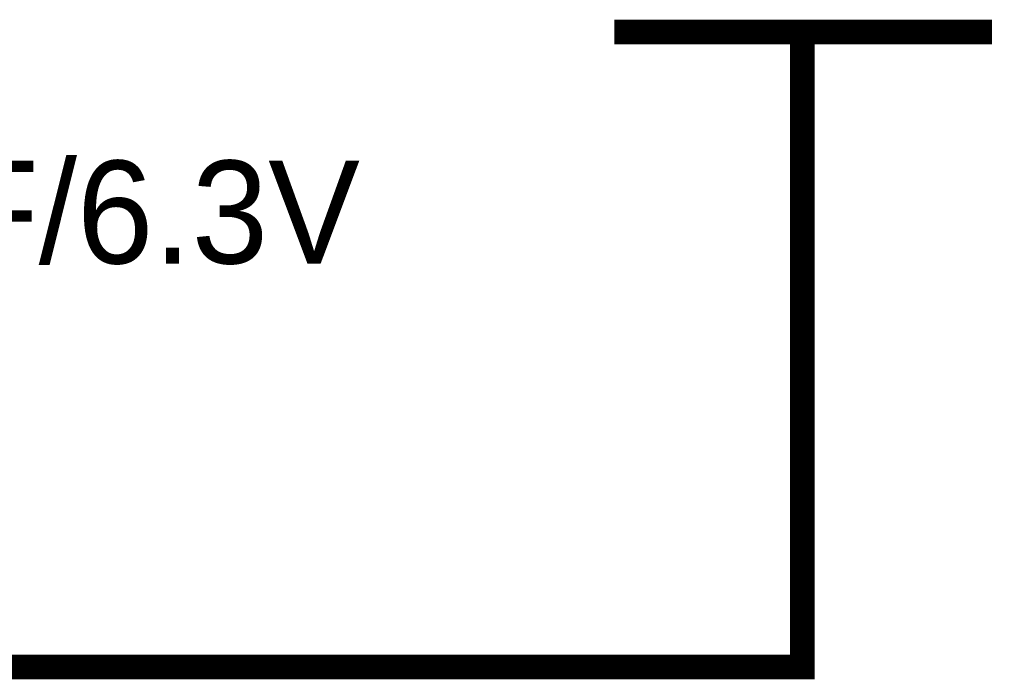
# Model space of a CAD drawing. Header units: inches. Extents: x 0 to 292, y 0 to 193.
# Tile 44 of 256: x 70 to 82, y 30 to 38. Entities that reach past the tile are written whole.
import ezdxf

# ---------------------------------------------------------------- set-up
doc = ezdxf.new("R2010")
doc.units = ezdxf.units.IN
doc.layers.add('Sheet', color=255, linetype='Continuous')

msp = doc.modelspace()

# ---------------------------------------------------------------- linework, layer by layer
at = {"layer": 'Sheet'}
for points in [[(76.863, 38.047, 0.3, 0.3, 0), (81.442, 38.047, 0.3, 0.3, 0)], [(79.143, 37.267, 0.3, 0.3, 0), (79.143, 38.047, 0.3, 0.3, 0)], [(79.143, 37.267, 0.3, 0.3, 0), (79.143, 34.733, 0.3, 0.3, 0)], [(79.143, 34.733, 0.3, 0.3, 0), (79.143, 30.348, 0.3, 0.3, 0), (62.66, 30.348, 0.3, 0.3, 0)]]:
    msp.add_lwpolyline(points, format="xyseb", dxfattribs=at)

# ---------------------------------------------------------------- texts
msp.add_text('100nF/6.3V', height=1.2474, dxfattribs=at).set_placement((65.154, 35.24))

doc.saveas('drawing.dxf')
